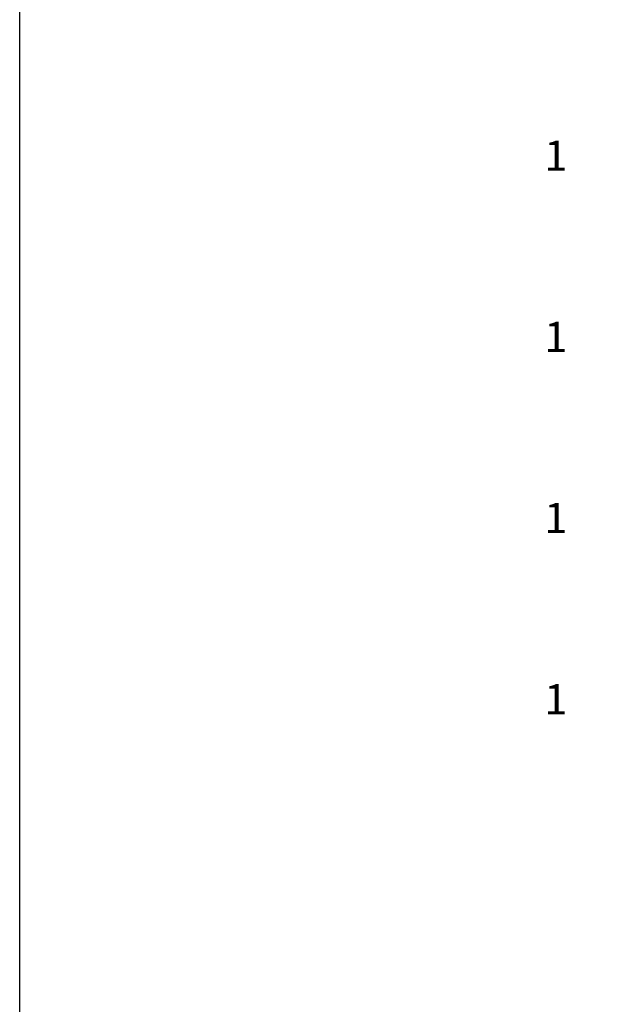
# Model space of a CAD drawing. Header units: millimetres. Extents: x -86317 to 111398, y -49249 to 226810.
# Tile 2 of 68: x 15675 to 25635, y 147283 to 163587. Entities that reach past the tile are written whole.
import ezdxf

# ---------------------------------------------------------------- set-up
doc = ezdxf.new("R2010")
doc.units = ezdxf.units.MM
doc.styles.get("Standard").update_dxf_attribs({"font": 'arial.ttf'})

msp = doc.modelspace()

# ---------------------------------------------------------------- linework, layer by layer
at = {"color": 0}
msp.add_lwpolyline([(15675.396, 208854.448), (111398.006, 208854.448), (111398.006, 89674.852), (15675.396, 89674.852)], close=True, dxfattribs=at)

# ---------------------------------------------------------------- texts
at = {"color": 0, "char_height": 500, "attachment_point": 1}
for insert in [(24361.41, 161584.662), (24361.41, 158584.662), (24361.41, 155585.662), (24361.41, 152584.662)]:
    msp.add_mtext_dynamic_manual_height_columns('1', width=938.731, gutter_width=12.5, heights=[0], dxfattribs=dict(at, insert=insert))

doc.saveas('drawing.dxf')
